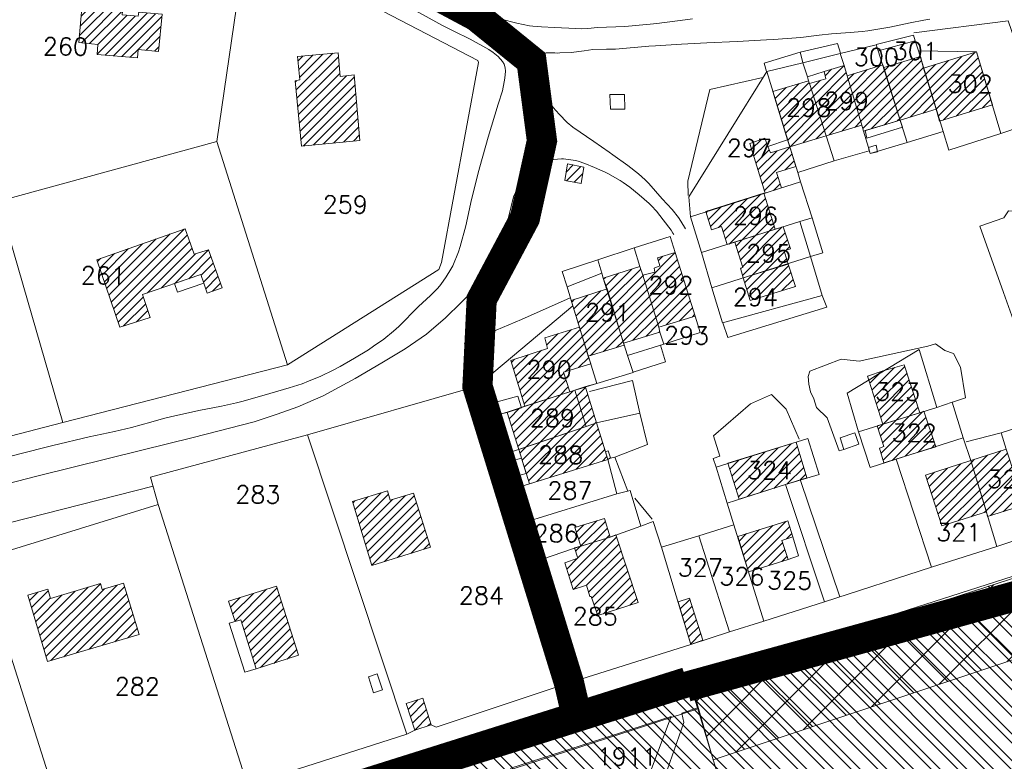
# Model space of a CAD drawing. Header units: metres. Extents: x 578835 to 593571, y 248557 to 255108.
# Tile 222 of 251: x 589873 to 590069, y 254376 to 254524. Entities that reach past the tile are written whole.
import ezdxf

# ---------------------------------------------------------------- set-up
doc = ezdxf.new("R2010")
doc.units = ezdxf.units.M
doc.linetypes.add('CACHEX2', pattern=[0.75, 0.5, -0.25])
doc.linetypes.add('SOLID_LINE', pattern=[0])
for name, color, linetype, lineweight in [('Cad-BATIMENT_BATI_LEGER13', 7, 'SOLID_LINE', 0), ('Cad-BATIMENT_BATI_PRIVE12', 7, 'SOLID_LINE', 0), ('Cad-BATIMENT_BATI_PRIVE12_HACH', 7, 'SOLID_LINE', 0), ('Cad-PARCELLAIRE_PARCELLE1', 250, 'SOLID_LINE', 0), ('Cad-PARCELLAIRE_PARCELLE1_', 250, 'SOLID_LINE', 0), ('Cad-RESEAU_ROUT_LIMITE_DE_VOIE_P23', 8, 'SOLID_LINE', 0), ('Cad-TOPONYMIE_NUMERO_DE_PARCELL182', 250, 'SOLID_LINE', 0), ('ER', 192, 'Continuous', 18), ('PLU', 7, 'CACHEX2', 5), ('Zoom_Bâti hachures', 250, 'Continuous', 5)]:
    doc.layers.add(name, color=color, linetype=linetype, lineweight=lineweight)
doc.styles.add('TEXTSTYLE_45_11', font='txt.shx', dxfattribs={"oblique": 50})

msp = doc.modelspace()

# ---------------------------------------------------------------- hatches: boundary and pattern name
at = {"layer": 'Cad-BATIMENT_BATI_PRIVE12_HACH', "ltscale": 0.4}
h = msp.add_hatch(dxfattribs=at)
h.set_pattern_fill('ANSI31', color=256, scale=0.4, style=0)
h.paths.add_polyline_path([(589900.31, 254517.35), (589901, 254524.77), (589896.36, 254525.16), (589896.25, 254524.37), (589893.1, 254524.66), (589893.69, 254531.4), (589889.54, 254531.72), (589889.41, 254530.26), (589885.43, 254530.59), (589884.42, 254519.13), (589888.24, 254518.78), (589888.08, 254516.77), (589896.13, 254516.11), (589896.23, 254517.79)])
h = msp.add_hatch(dxfattribs=at)
h.set_pattern_fill('ANSI31', color=256, scale=0.4, style=0)
h.paths.add_polyline_path([(590066.19, 254506.73), (590062.99, 254517.28), (590052.48, 254514.04), (590054.97, 254505.9), (590055.67, 254503.51)])
h = msp.add_hatch(dxfattribs=at)
h.set_pattern_fill('ANSI31', color=256, scale=0.4, style=0)
h.paths.add_polyline_path([(589927.92, 254516.34), (589928.4, 254511.7), (589927.51, 254511.52), (589928.76, 254498.57), (589940.37, 254499.67), (589939.19, 254512.72), (589936.41, 254512.38), (589936.01, 254517.13)])
h = msp.add_hatch(dxfattribs=at)
h.set_pattern_fill('ANSI31', color=256, scale=0.4, style=0)
h.paths.add_polyline_path([(590054.97, 254505.9), (590052.48, 254514.04), (590051.87, 254516.34), (590044.55, 254514.16), (590047.83, 254503.73)])
h = msp.add_hatch(dxfattribs=at)
h.set_pattern_fill('ANSI31', color=256, scale=0.4, style=0)
h.paths.add_polyline_path([(590040.16, 254502.75), (590037.28, 254512.54), (590036.68, 254514.61), (590032.67, 254513.38), (590033.03, 254511.96), (590029.81, 254511.01), (590033.09, 254500.6)])
h = msp.add_hatch(dxfattribs=at)
h.set_pattern_fill('ANSI31', color=256, scale=0.4, style=0)
h.paths.add_polyline_path([(590047.83, 254503.73), (590044.55, 254514.16), (590044.34, 254514.7), (590037.28, 254512.54), (590040.16, 254502.75), (590040.51, 254501.55)])
h = msp.add_hatch(dxfattribs=at)
h.set_pattern_fill('ANSI31', color=256, scale=0.4, style=0)
h.paths.add_polyline_path([(590033.09, 254500.6), (590029.81, 254511.01), (590029.61, 254511.55), (590022.46, 254509.39), (590025.41, 254499.83), (590025.85, 254498.43)])
h = msp.add_hatch(dxfattribs=at)
h.set_pattern_fill('ANSI31', color=256, scale=0.4, style=0)
h.paths.add_polyline_path([(590027.09, 254494.52), (590025.85, 254498.43), (590022, 254497.21), (590021.49, 254498.5), (590020.93, 254500.13), (590017.89, 254499.08), (590020.95, 254489.2), (590024.24, 254490.26), (590023.24, 254493.3)])
h = msp.add_hatch(dxfattribs=at)
h.set_pattern_fill('ANSI31', color=256, scale=0.4, style=0)
h.paths.add_polyline_path([(589981.09, 254491.74), (589984.36, 254491.12), (589984.91, 254494.4), (589981.64, 254495.02)])
h = msp.add_hatch(dxfattribs=at)
h.set_pattern_fill('ANSI31', color=256, scale=0.4, style=0)
h.paths.add_polyline_path([(590022.95, 254482.01), (590020.7, 254489.18), (590009.14, 254485.53), (590010.27, 254481.94), (590012.28, 254482.56), (590013.41, 254478.97), (590014.94, 254479.44)])
h = msp.add_hatch(dxfattribs=at)
h.set_pattern_fill('ANSI31', color=256, scale=0.4, style=0)
h.paths.add_polyline_path([(589912.93, 254470.38), (589910.23, 254477.95), (589907.42, 254477.04), (589905.59, 254482.13), (589888.06, 254475.96), (589892.58, 254462.53), (589898.67, 254464.49), (589897.14, 254469.04), (589908.75, 254473.03), (589909.31, 254471.29), (589909.97, 254469.34)])
h = msp.add_hatch(dxfattribs=at)
h.set_pattern_fill('ANSI31', color=256, scale=0.4, style=0)
h.paths.add_polyline_path([(590026.01, 254478.15), (590024.56, 254482.49), (590022.95, 254482.01), (590014.94, 254479.44), (590016.51, 254474.44), (590016.03, 254474.29), (590016.61, 254472.34), (590025.52, 254475.1), (590024.73, 254477.71)])
h = msp.add_hatch(dxfattribs=at)
h.set_pattern_fill('ANSI31', color=256, scale=0.4, style=0)
h.paths.add_polyline_path([(590007.03, 254464.73), (590003.07, 254477.43), (589999.53, 254476.35), (590000, 254474.72), (589998.89, 254474.29), (589999.03, 254473.52), (589996.61, 254472.87), (589999.79, 254462.55)])
h = msp.add_hatch(dxfattribs=at)
h.set_pattern_fill('ANSI31', color=256, scale=0.4, style=0)
h.paths.add_polyline_path([(589999.79, 254462.55), (589996.61, 254472.87), (589996.06, 254474.61), (589988.75, 254472.32), (589989.51, 254470.16), (589992.81, 254459.4), (590000.04, 254461.58)])
h = msp.add_hatch(dxfattribs=at)
h.set_pattern_fill('ANSI31', color=256, scale=0.4, style=0)
h.paths.add_polyline_path([(590026.97, 254470.65), (590025.52, 254475.1), (590016.61, 254472.34), (590017.97, 254467.88)])
h = msp.add_hatch(dxfattribs=at)
h.set_pattern_fill('ANSI31', color=256, scale=0.4, style=0)
h.paths.add_polyline_path([(589992.81, 254459.4), (589989.51, 254470.16), (589982.37, 254467.88), (589984.05, 254462.56), (589985.78, 254456.8), (589992.93, 254458.96)])
h = msp.add_hatch(dxfattribs=at)
h.set_pattern_fill('ANSI31', color=256, scale=0.4, style=0)
h.paths.add_polyline_path([(589985.78, 254456.8), (589984.05, 254462.56), (589977.14, 254460.41), (589977.65, 254458.34), (589970.36, 254455.94), (589973.19, 254446.82), (589982.09, 254449.68), (589980.86, 254453.59), (589986.31, 254455.28)])
h = msp.add_hatch(dxfattribs=at)
h.set_pattern_fill('ANSI31', color=256, scale=0.4, style=0)
h.paths.add_polyline_path([(590051.76, 254445.54), (590048.63, 254455.08), (590044.46, 254453.85), (590041.56, 254452.04), (590044.36, 254443.24)])
h = msp.add_hatch(dxfattribs=at)
h.set_pattern_fill('ANSI31', color=256, scale=0.4, style=0)
h.paths.add_polyline_path([(590044.46, 254453.85), (590041.34, 254452.8), (590041.56, 254452.04)])
h = msp.add_hatch(dxfattribs=at)
h.set_pattern_fill('ANSI31', color=256, scale=0.4, style=0)
h.paths.add_polyline_path([(589985.39, 254442.83), (589983.13, 254450), (589982.09, 254449.68), (589973.19, 254446.82), (589969.66, 254445.62), (589971.94, 254438.24)])
h = msp.add_hatch(dxfattribs=at)
h.set_pattern_fill('ANSI31', color=256, scale=0.4, style=0)
h.paths.add_polyline_path([(589987.39, 254443.55), (589985.22, 254450.62), (589983.13, 254450), (589985.39, 254442.83)])
h = msp.add_hatch(dxfattribs=at)
h.set_pattern_fill('ANSI31', color=256, scale=0.4, style=0)
h.paths.add_polyline_path([(590044.6, 254435.57), (590054.88, 254438.78), (590052.55, 254445.83), (590051.76, 254445.54), (590044.36, 254443.24), (590043.24, 254442.92), (590044.58, 254438.8), (590043.7, 254438.5)])
h = msp.add_hatch(dxfattribs=at)
h.set_pattern_fill('ANSI31', color=256, scale=0.4, style=0)
h.paths.add_polyline_path([(589989.19, 254437.8), (589987.39, 254443.55), (589985.39, 254442.83), (589971.94, 254438.24), (589974.07, 254431.4), (589989.66, 254436.27)])
h = msp.add_hatch(dxfattribs=at)
h.set_pattern_fill('ANSI31', color=256, scale=0.4, style=0)
h.paths.add_polyline_path([(590029.27, 254432.61), (590027.11, 254439.67), (590013.53, 254435.51), (590015.79, 254428.35), (590025.02, 254431.24)])
h = msp.add_hatch(dxfattribs=at)
h.set_pattern_fill('ANSI31', color=256, scale=0.4, style=0)
h.paths.add_polyline_path([(590072.58, 254427.23), (590068.93, 254438.3), (590061.87, 254436.03), (590064.96, 254425.81), (590065.19, 254424.94)])
h = msp.add_hatch(dxfattribs=at)
h.set_pattern_fill('ANSI31', color=256, scale=0.4, style=0)
h.paths.add_polyline_path([(590064.96, 254425.81), (590061.87, 254436.03), (590052.88, 254433.15), (590056.12, 254423.06)])
h = msp.add_hatch(dxfattribs=at)
h.set_pattern_fill('ANSI31', color=256, scale=0.4, style=0)
h.paths.add_polyline_path([(589938.86, 254427.86), (589942.74, 254415.15), (589954.37, 254418.8), (589950.99, 254429.56), (589946.41, 254428.17), (589945.85, 254430.02)])
h = msp.add_hatch(dxfattribs=at)
h.set_pattern_fill('ANSI31', color=256, scale=0.4, style=0)
h.paths.add_polyline_path([(589990.14, 254420.82), (589989, 254424.52), (589983.14, 254422.69), (589984.28, 254418.99)])
h = msp.add_hatch(dxfattribs=at)
h.set_pattern_fill('ANSI31', color=256, scale=0.4, style=0)
h.paths.add_polyline_path([(590025.54, 254416.35), (590024.31, 254420.15), (590026.47, 254420.89), (590025.47, 254424.04), (590015.5, 254420.96), (590017.67, 254413.9)])
h = msp.add_hatch(dxfattribs=at)
h.set_pattern_fill('ANSI31', color=256, scale=0.4, style=0)
h.paths.add_polyline_path([(589995.69, 254407.8), (589991.26, 254421.25), (589990.14, 254420.82), (589984.28, 254418.99), (589983.07, 254418.67), (589983.73, 254416.61), (589981.09, 254415.71), (589982.78, 254410.39), (589985.42, 254411.29), (589986.11, 254409), (589986.35, 254409.03), (589987.66, 254405.23)])
h = msp.add_hatch(dxfattribs=at)
h.set_pattern_fill('ANSI31', color=256, scale=0.4, style=0)
h.paths.add_polyline_path([(589896.43, 254401.42), (589893.34, 254411.64), (589889.07, 254410.39), (589888.73, 254411.58), (589878.83, 254408.63), (589878.27, 254410.48), (589874.34, 254409.25), (589878.24, 254396.1)])
h = msp.add_hatch(dxfattribs=at)
h.set_pattern_fill('ANSI31', color=256, scale=0.4, style=0)
h.paths.add_polyline_path([(589928.17, 254397.31), (589923.8, 254411.09), (589914.24, 254408.06), (589915.57, 254404.05), (589916.7, 254404.36), (589919.75, 254394.59)])
h = msp.add_hatch(dxfattribs=at)
h.set_pattern_fill('ANSI31', color=256, scale=0.4, style=0)
h.paths.add_polyline_path([(590006.2, 254399.44), (590008.6, 254400.31), (590005.92, 254408.67), (590003.67, 254407.93)])
h = msp.add_hatch(dxfattribs=at)
h.set_pattern_fill('ANSI31', color=256, scale=0.4, style=0)
h.paths.add_polyline_path([(589952.87, 254388.8), (589949.58, 254387.75), (589951.27, 254382.43), (589954.56, 254383.48)])
at = {"layer": 'ER', "ltscale": 0.4}
h = msp.add_hatch(dxfattribs=at)
h.set_pattern_fill('ANSI37', color=256, scale=2, style=0)
h.paths.add_polyline_path([(590010.6, 254376.55), (590006.22, 254391.85), (590117.96, 254428.12), (590127.17, 254415.43)])
at = {"layer": 'Zoom_Bâti hachures', "ltscale": 0.4}
h = msp.add_hatch(dxfattribs=at)
h.set_pattern_fill('ANSI32', color=256, scale=10, angle=90, style=0)
h.set_pattern_definition([(135, (0, 0), (-2.65165043, -2.65165043), []), (135, (1e-16, 1.7678), (-2.65165043, -2.65165043), [])])
h.paths.add_polyline_path([(589628.44, 254270.29), (589649.4, 254173.5), (589681.19, 254075.98), (590061.99, 254205.28), (590036.7, 254291.24), (590120.52, 254319.41), (590090.89, 254416.21), (589637.11, 254276.07)])

# ---------------------------------------------------------------- linework, layer by layer
at = {"layer": 'Cad-BATIMENT_BATI_LEGER13'}
for points in [[(590033.03, 254511.96), (590032.67, 254513.38), (590029.37, 254512.31), (590029.61, 254511.55), (590029.81, 254511.01), (590033.03, 254511.96), (590033.03, 254511.96)], [(590033.03, 254511.96), (590032.67, 254513.38), (590029.37, 254512.31), (590029.61, 254511.55), (590029.81, 254511.01), (590033.03, 254511.96), (590033.03, 254511.96)], [(590041.21, 254500.16), (590048.27, 254502.32), (590047.83, 254503.73), (590040.83, 254501.69), (590041.21, 254500.16), (590041.21, 254500.16)], [(590041.21, 254500.16), (590048.27, 254502.32), (590047.83, 254503.73), (590040.83, 254501.69), (590041.21, 254500.16), (590041.21, 254500.16)], [(590022, 254497.21), (590025.85, 254498.43), (590025.41, 254499.83), (590021.49, 254498.5), (590022, 254497.21), (590022, 254497.21)], [(590022, 254497.21), (590025.85, 254498.43), (590025.41, 254499.83), (590021.49, 254498.5), (590022, 254497.21), (590022, 254497.21)], [(590043.33, 254497.44), (590043.05, 254498.76), (590041.52, 254498.29), (590041.87, 254497.1), (590043.33, 254497.44), (590043.33, 254497.44)], [(590043.33, 254497.44), (590043.05, 254498.76), (590041.52, 254498.29), (590041.87, 254497.1), (590043.33, 254497.44), (590043.33, 254497.44)], [(589909.31, 254471.29), (589908.75, 254473.03), (589903.46, 254471.25), (589904.11, 254469.52), (589909.31, 254471.29), (589909.31, 254471.29)], [(589909.31, 254471.29), (589908.75, 254473.03), (589903.46, 254471.25), (589904.11, 254469.52), (589909.31, 254471.29), (589909.31, 254471.29)], [(589972.47, 254446.53), (589971.78, 254448.81), (589967.68, 254447.68), (589968.46, 254445.3), (589969.66, 254445.62), (589972.47, 254446.53), (589972.47, 254446.53)], [(589972.47, 254446.53), (589971.78, 254448.81), (589967.68, 254447.68), (589968.46, 254445.3), (589969.66, 254445.62), (589972.47, 254446.53), (589972.47, 254446.53)], [(590038.82, 254441.55), (590035.86, 254440.52), (590036.62, 254438.24), (590039.59, 254439.28), (590038.82, 254441.55), (590038.82, 254441.55)], [(590038.82, 254441.55), (590035.86, 254440.52), (590036.62, 254438.24), (590039.59, 254439.28), (590038.82, 254441.55), (590038.82, 254441.55)], [(589990.21, 254436.55), (589989.76, 254437.96), (589989.19, 254437.8), (589989.66, 254436.27), (589990.21, 254436.55), (589990.21, 254436.55)], [(589990.21, 254436.55), (589989.76, 254437.96), (589989.19, 254437.8), (589989.66, 254436.27), (589990.21, 254436.55), (589990.21, 254436.55)], [(589973.41, 254433.46), (589972.49, 254436.5), (589970.56, 254436), (589971.47, 254432.96), (589973.41, 254433.46), (589973.41, 254433.46)], [(589973.41, 254433.46), (589972.49, 254436.5), (589970.56, 254436), (589971.47, 254432.96), (589973.41, 254433.46), (589973.41, 254433.46)], [(590027.62, 254417.08), (590026.47, 254420.89), (590024.31, 254420.15), (590025.54, 254416.35), (590027.62, 254417.08), (590027.62, 254417.08)], [(590027.62, 254417.08), (590026.47, 254420.89), (590024.31, 254420.15), (590025.54, 254416.35), (590027.62, 254417.08), (590027.62, 254417.08)], [(589919.75, 254394.59), (589916.7, 254404.36), (589915.57, 254404.05), (589914.36, 254403.72), (589917.49, 254393.95), (589919.75, 254394.59), (589919.75, 254394.59)], [(589919.75, 254394.59), (589916.7, 254404.36), (589915.57, 254404.05), (589914.36, 254403.72), (589917.49, 254393.95), (589919.75, 254394.59), (589919.75, 254394.59)], [(589943.81, 254393.61), (589942.05, 254393.02), (589943.05, 254389.87), (589944.82, 254390.46), (589943.81, 254393.61), (589943.81, 254393.61)], [(589943.81, 254393.61), (589942.05, 254393.02), (589943.05, 254389.87), (589944.82, 254390.46), (589943.81, 254393.61), (589943.81, 254393.61)]]:
    msp.add_lwpolyline(points, close=True, dxfattribs=at)
at = {"layer": 'Cad-BATIMENT_BATI_PRIVE12'}
for points in [[(589900.31, 254517.35), (589901, 254524.77), (589896.36, 254525.16), (589896.25, 254524.37), (589893.1, 254524.66), (589893.69, 254531.4), (589889.54, 254531.72), (589889.41, 254530.26), (589885.43, 254530.59), (589884.42, 254519.13), (589888.24, 254518.78), (589888.08, 254516.77), (589896.13, 254516.11), (589896.23, 254517.79), (589900.31, 254517.35), (589900.31, 254517.35)], [(590066.19, 254506.73), (590062.99, 254517.28), (590052.48, 254514.04), (590054.97, 254505.9), (590055.67, 254503.51), (590066.19, 254506.73), (590066.19, 254506.73)], [(589927.92, 254516.34), (589928.4, 254511.7), (589927.51, 254511.52), (589928.76, 254498.57), (589940.37, 254499.67), (589939.19, 254512.72), (589936.41, 254512.38), (589936.01, 254517.13), (589927.92, 254516.34), (589927.92, 254516.34)], [(590054.97, 254505.9), (590052.48, 254514.04), (590051.87, 254516.34), (590044.55, 254514.16), (590047.83, 254503.73), (590054.97, 254505.9), (590054.97, 254505.9)], [(590040.16, 254502.75), (590037.28, 254512.54), (590036.68, 254514.61), (590032.67, 254513.38), (590033.03, 254511.96), (590029.81, 254511.01), (590033.09, 254500.6), (590040.16, 254502.75), (590040.16, 254502.75)], [(590047.83, 254503.73), (590044.55, 254514.16), (590044.34, 254514.7), (590037.28, 254512.54), (590040.16, 254502.75), (590040.51, 254501.55), (590047.83, 254503.73), (590047.83, 254503.73)], [(590033.09, 254500.6), (590029.81, 254511.01), (590029.61, 254511.55), (590022.46, 254509.39), (590025.41, 254499.83), (590025.85, 254498.43), (590033.09, 254500.6), (590033.09, 254500.6)], [(590027.09, 254494.52), (590025.85, 254498.43), (590022, 254497.21), (590021.49, 254498.5), (590020.93, 254500.13), (590017.89, 254499.08), (590020.95, 254489.2), (590024.24, 254490.26), (590023.24, 254493.3), (590027.09, 254494.52), (590027.09, 254494.52)], [(589981.09, 254491.74), (589984.36, 254491.12), (589984.91, 254494.4), (589981.64, 254495.02), (589981.09, 254491.74), (589981.09, 254491.74)], [(590022.95, 254482.01), (590020.7, 254489.18), (590009.14, 254485.53), (590010.27, 254481.94), (590012.28, 254482.56), (590013.41, 254478.97), (590014.94, 254479.44), (590022.95, 254482.01), (590022.95, 254482.01)], [(589912.93, 254470.38), (589910.23, 254477.95), (589907.42, 254477.04), (589905.59, 254482.13), (589888.06, 254475.96), (589892.58, 254462.53), (589898.67, 254464.49), (589897.14, 254469.04), (589908.75, 254473.03), (589909.31, 254471.29), (589909.97, 254469.34), (589912.93, 254470.38), (589912.93, 254470.38)], [(590026.01, 254478.15), (590024.56, 254482.49), (590022.95, 254482.01), (590014.94, 254479.44), (590016.51, 254474.44), (590016.03, 254474.29), (590016.61, 254472.34), (590025.52, 254475.1), (590024.73, 254477.71), (590026.01, 254478.15), (590026.01, 254478.15)], [(590007.03, 254464.73), (590003.07, 254477.43), (589999.53, 254476.35), (590000, 254474.72), (589998.89, 254474.29), (589999.03, 254473.52), (589996.61, 254472.87), (589999.79, 254462.55), (590007.03, 254464.73), (590007.03, 254464.73)], [(589999.79, 254462.55), (589996.61, 254472.87), (589996.06, 254474.61), (589988.75, 254472.32), (589989.51, 254470.16), (589992.81, 254459.4), (590000.04, 254461.58), (589999.79, 254462.55), (589999.79, 254462.55)], [(590026.97, 254470.65), (590025.52, 254475.1), (590016.61, 254472.34), (590017.97, 254467.88), (590026.97, 254470.65), (590026.97, 254470.65)], [(589992.81, 254459.4), (589989.51, 254470.16), (589982.37, 254467.88), (589984.05, 254462.56), (589985.78, 254456.8), (589992.93, 254458.96), (589992.81, 254459.4), (589992.81, 254459.4)], [(589985.78, 254456.8), (589984.05, 254462.56), (589977.14, 254460.41), (589977.65, 254458.34), (589970.36, 254455.94), (589973.19, 254446.82), (589982.09, 254449.68), (589980.86, 254453.59), (589986.31, 254455.28), (589985.78, 254456.8), (589985.78, 254456.8)], [(590051.76, 254445.54), (590048.63, 254455.08), (590044.46, 254453.85), (590041.56, 254452.04), (590044.36, 254443.24), (590051.76, 254445.54), (590051.76, 254445.54)], [(590044.46, 254453.85), (590041.34, 254452.8), (590041.34, 254452.8), (590041.56, 254452.04), (590044.46, 254453.85), (590044.46, 254453.85)], [(589985.39, 254442.83), (589983.13, 254450), (589982.09, 254449.68), (589973.19, 254446.82), (589969.66, 254445.62), (589971.94, 254438.24), (589985.39, 254442.83), (589985.39, 254442.83), (589985.39, 254442.83)], [(589987.39, 254443.55), (589985.22, 254450.62), (589985.22, 254450.62), (589983.13, 254450), (589983.13, 254450), (589985.39, 254442.83), (589987.39, 254443.55), (589987.39, 254443.55), (589987.39, 254443.55)], [(590044.6, 254435.57), (590054.88, 254438.78), (590052.55, 254445.83), (590051.76, 254445.54), (590044.36, 254443.24), (590043.24, 254442.92), (590044.58, 254438.8), (590043.7, 254438.5), (590044.6, 254435.57), (590044.6, 254435.57)], [(589989.19, 254437.8), (589987.39, 254443.55), (589985.39, 254442.83), (589971.94, 254438.24), (589974.07, 254431.4), (589989.66, 254436.27), (589989.19, 254437.8), (589989.19, 254437.8), (589989.19, 254437.8)], [(590029.27, 254432.61), (590027.11, 254439.67), (590013.53, 254435.51), (590015.79, 254428.35), (590025.02, 254431.24), (590029.27, 254432.61), (590029.27, 254432.61)], [(590072.58, 254427.23), (590068.93, 254438.3), (590061.87, 254436.03), (590064.96, 254425.81), (590065.19, 254424.94), (590072.58, 254427.23), (590072.58, 254427.23)], [(590064.96, 254425.81), (590061.87, 254436.03), (590052.88, 254433.15), (590056.12, 254423.06), (590064.96, 254425.81), (590064.96, 254425.81)], [(589938.86, 254427.86), (589942.74, 254415.15), (589954.37, 254418.8), (589950.99, 254429.56), (589946.41, 254428.17), (589945.85, 254430.02), (589938.86, 254427.86), (589938.86, 254427.86)], [(589990.14, 254420.82), (589989, 254424.52), (589983.14, 254422.69), (589984.28, 254418.99), (589990.14, 254420.82), (589990.14, 254420.82)], [(590025.54, 254416.35), (590024.31, 254420.15), (590026.47, 254420.89), (590025.47, 254424.04), (590015.5, 254420.96), (590015.5, 254420.96), (590017.67, 254413.9), (590025.54, 254416.35), (590025.54, 254416.35)], [(589995.69, 254407.8), (589991.26, 254421.25), (589990.14, 254420.82), (589984.28, 254418.99), (589983.07, 254418.67), (589983.73, 254416.61), (589981.09, 254415.71), (589982.78, 254410.39), (589985.42, 254411.29), (589986.11, 254409), (589986.35, 254409.03), (589987.66, 254405.23), (589995.69, 254407.8), (589995.69, 254407.8)], [(589896.43, 254401.42), (589893.34, 254411.64), (589889.07, 254410.39), (589888.73, 254411.58), (589878.83, 254408.63), (589878.27, 254410.48), (589874.34, 254409.25), (589878.24, 254396.1), (589896.43, 254401.42), (589896.43, 254401.42)], [(589928.17, 254397.31), (589923.8, 254411.09), (589914.24, 254408.06), (589915.57, 254404.05), (589916.7, 254404.36), (589919.75, 254394.59), (589928.17, 254397.31), (589928.17, 254397.31)], [(590006.2, 254399.44), (590008.6, 254400.31), (590005.92, 254408.67), (590003.67, 254407.93), (590006.2, 254399.44), (590006.2, 254399.44)], [(589952.87, 254388.8), (589949.58, 254387.75), (589951.27, 254382.43), (589954.56, 254383.48), (589952.87, 254388.8), (589952.87, 254388.8)]]:
    msp.add_lwpolyline(points, close=True, dxfattribs=at)
at = {"layer": 'Cad-PARCELLAIRE_PARCELLE1'}
for points in [[(589917.72, 254539.56), (589897.63, 254549.12), (589856.98, 254527.86), (589868.54, 254487.59), (589911.87, 254499.49), (589917.72, 254539.56), (589917.72, 254539.56)], [(589911.87, 254499.49), (589925.93, 254455.09), (589956.06, 254474.02), (589956.6, 254475.4), (589963.95, 254515.15), (589963.84, 254515.59), (589917.72, 254539.56), (589911.87, 254499.49), (589911.87, 254499.49)], [(590049.19, 254499.28), (590056.34, 254501.44), (590051.44, 254517.52), (590050.78, 254519.48), (590043.45, 254517.52), (590049.19, 254499.28), (590049.19, 254499.28)], [(590041.67, 254497.64), (590041.52, 254498.29), (590040.51, 254501.55), (590040.16, 254502.75), (590037.28, 254512.54), (590036.68, 254514.61), (590035.91, 254517), (590043.02, 254518.71), (590043.45, 254517.52), (590049.19, 254499.28), (590041.87, 254497.1), (590041.67, 254497.64), (590041.67, 254497.64)], [(590056.34, 254501.44), (590057.48, 254497.75), (590067.83, 254501.08), (590062.99, 254517.28), (590051.44, 254517.52), (590056.34, 254501.44), (590056.34, 254501.44)], [(590034.66, 254495.6), (590041.67, 254497.64), (590041.52, 254498.29), (590040.51, 254501.55), (590040.16, 254502.75), (590037.28, 254512.54), (590036.68, 254514.61), (590035.91, 254517), (590028.48, 254515.14), (590029.37, 254512.31), (590029.61, 254511.55), (590029.81, 254511.01), (590033.09, 254500.6), (590034.66, 254495.6), (590034.66, 254495.6)], [(590028.01, 254491.47), (590027.44, 254493.32), (590025.96, 254498.21), (590021.29, 254513.42), (590005.76, 254488.48), (590006.1, 254484.49), (590028.01, 254491.47), (590028.01, 254491.47)], [(590027.44, 254493.32), (590034.66, 254495.6), (590033.09, 254500.6), (590029.81, 254511.01), (590029.61, 254511.55), (590029.37, 254512.31), (590028.48, 254515.14), (590021.29, 254513.42), (590025.96, 254498.21), (590027.44, 254493.32), (590027.44, 254493.32)], [(589870.64, 254480.29), (589881.24, 254443.62), (589925.93, 254455.09), (589911.87, 254499.49), (589868.54, 254487.59), (589870.64, 254480.29), (589870.64, 254480.29)], [(590027.85, 254483.54), (590008.27, 254477.43), (590006.1, 254484.49), (590028.01, 254491.47), (590030.34, 254484.31), (590027.85, 254483.54), (590027.85, 254483.54)], [(590030.01, 254476.59), (590027.85, 254483.54), (590008.27, 254477.43), (590010.34, 254470.36), (590030.01, 254476.59), (590030.01, 254476.59)], [(589816.91, 254466.61), (589827.05, 254429.56), (589881.24, 254443.62), (589870.64, 254480.29), (589816.91, 254466.61), (589816.91, 254466.61)], [(590000.83, 254459.19), (590008.04, 254461.47), (590007.03, 254464.73), (590003.07, 254477.43), (590002.07, 254480.58), (589994.92, 254478.31), (589996.06, 254474.61), (589996.61, 254472.87), (589999.79, 254462.55), (590000.04, 254461.58), (590000.83, 254459.19), (590000.83, 254459.19)], [(589993.6, 254456.9), (590000.83, 254459.19), (590000.04, 254461.58), (589999.79, 254462.55), (589996.61, 254472.87), (589996.06, 254474.61), (589994.92, 254478.31), (589987.71, 254475.91), (589988.51, 254473.31), (589988.75, 254472.32), (589993.6, 254456.9), (589993.6, 254456.9)], [(590010.34, 254470.36), (590012.5, 254463.4), (590032.3, 254468.86), (590030.01, 254476.59), (590010.34, 254470.36), (590010.34, 254470.36)], [(589987.47, 254451.37), (589982.71, 254466.8), (589981.57, 254470.6), (589988.51, 254473.31), (589988.75, 254472.32), (589993.6, 254456.9), (589994.71, 254453.54), (589987.47, 254451.37), (589987.47, 254451.37)], [(589983.13, 254450), (589965.73, 254444.41), (589963.7, 254450.8), (589982.71, 254466.8), (589987.47, 254451.37), (589985.3, 254450.74), (589983.13, 254450), (589983.13, 254450)], [(590055.13, 254446.61), (590051.6, 254458.12), (590037.25, 254449.44), (590039.55, 254441.72), (590055.13, 254446.61), (590055.13, 254446.61)], [(589981.96, 254391.82), (589974.58, 254415.72), (589972.2, 254423.43), (589970.07, 254430.16), (589968.01, 254436.9), (589965.73, 254444.41), (589963.7, 254450.8), (589929.91, 254441.15), (589949.69, 254381.62), (589951.27, 254382.43), (589954.56, 254383.48), (589955.5, 254383.01), (589981.96, 254391.82), (589981.96, 254391.82)], [(589985.39, 254442.83), (589968.01, 254436.9), (589965.73, 254444.41), (589983.13, 254450), (589985.39, 254442.83), (589985.39, 254442.83)], [(590055.13, 254446.61), (590039.55, 254441.72), (590041.87, 254434.67), (590047.01, 254436.33), (590060.33, 254440.58), (590058.17, 254447.64), (590055.13, 254446.61), (590055.13, 254446.61)], [(589970.07, 254430.16), (589968.01, 254436.9), (589985.39, 254442.83), (589987.39, 254443.55), (589989.66, 254436.27), (589970.07, 254430.16), (589970.07, 254430.16)], [(590068.93, 254438.3), (590074.47, 254421.37), (590081.62, 254423.66), (590075.21, 254443.84), (590067.92, 254441.56), (590068.93, 254438.3), (590068.93, 254438.3)], [(589949.69, 254381.62), (589929.91, 254441.15), (589898.73, 254432.72), (589900.25, 254427.28), (589918, 254371.48), (589949.69, 254381.62), (589949.69, 254381.62)], [(590025.02, 254431.24), (590031.69, 254433.25), (590029.44, 254440.42), (590011.21, 254434.75), (590013.39, 254427.59), (590025.02, 254431.24), (590025.02, 254431.24)], [(590061.87, 254436.03), (590060.33, 254440.58), (590047.01, 254436.33), (590054.02, 254414.86), (590067.02, 254418.96), (590061.87, 254436.03), (590061.87, 254436.03)], [(590068.93, 254438.3), (590061.87, 254436.03), (590067.02, 254418.96), (590074.47, 254421.37), (590068.93, 254438.3), (590068.93, 254438.3)], [(589972.2, 254423.43), (589970.07, 254430.16), (589989.66, 254436.27), (589991.47, 254429.41), (589972.2, 254423.43), (589972.2, 254423.43)], [(590014.74, 254423.24), (590020.72, 254404.12), (590032.76, 254407.93), (590025.02, 254431.24), (590013.39, 254427.59), (590014.74, 254423.24), (590014.74, 254423.24)], [(589991.47, 254429.41), (589972.2, 254423.43), (589974.58, 254415.72), (589982.83, 254418.54), (589990.14, 254420.82), (589996.22, 254423.01), (589994.13, 254430.08), (589991.47, 254429.41), (589991.47, 254429.41)], [(589900.25, 254427.28), (589864.75, 254416.36), (589882.68, 254360.13), (589918, 254371.48), (589900.25, 254427.28), (589900.25, 254427.28)], [(589996.22, 254423.01), (589990.14, 254420.82), (589982.83, 254418.54), (589974.58, 254415.72), (589981.96, 254391.82), (590006.2, 254399.44), (590000.37, 254418.79), (589998.7, 254423.89), (589996.22, 254423.01), (589996.22, 254423.01)], [(590007.75, 254421.08), (590013.9, 254401.99), (590020.72, 254404.12), (590014.74, 254423.24), (590007.75, 254421.08), (590007.75, 254421.08)], [(590006.2, 254399.44), (590000.37, 254418.79), (590007.75, 254421.08), (590013.9, 254401.99), (590006.2, 254399.44), (590006.2, 254399.44)], [(590023.51, 254334.13), (590030.64, 254311.1), (590032.81, 254304.03), (590035.19, 254296.32), (590038.26, 254286.33), (590041.24, 254276.43), (590046.07, 254260.23), (590047.93, 254253.81), (590051.11, 254243.38), (590055.08, 254230.56), (590056.68, 254225.34), (590056.9, 254224.58), (590063.12, 254204.71), (590066.27, 254194.72), (590146.61, 254216.45), (590084.12, 254417.5), (590005.81, 254392.38), (590007.51, 254386.84), (590016.1, 254358.36), (590017.69, 254353.15), (590021.71, 254339.77), (590023.51, 254334.13), (590023.51, 254334.13)], [(589847.43, 254349.24), (589882.68, 254360.13), (589864.75, 254416.36), (589829.38, 254405.8), (589837.56, 254379.29), (589847.43, 254349.24), (589847.43, 254349.24)], [(590007.51, 254386.84), (590004.39, 254385.8), (590004.79, 254383.94), (589997.82, 254364.06), (590016.1, 254358.36), (590007.51, 254386.84), (590007.51, 254386.84)], [(589972.47, 254367.49), (589994.55, 254364.68), (590002.3, 254385.17), (589970.37, 254374.9), (589971.39, 254370.52), (589972.47, 254367.49), (589972.47, 254367.49)]]:
    msp.add_lwpolyline(points, close=True, dxfattribs=at)
for points in [[(590075.21, 254443.84), (590067.92, 254441.56), (590068.93, 254438.3), (590061.87, 254436.03), (590060.33, 254440.58), (590058.17, 254447.64), (590055.13, 254446.61), (590051.6, 254458.12), (590037.25, 254449.44), (590039.55, 254441.72), (590041.87, 254434.67), (590047.01, 254436.33), (590054.02, 254414.86), (590032.76, 254407.93), (590025.02, 254431.24), (590031.69, 254433.25), (590029.44, 254440.42), (590011.21, 254434.75), (590013.39, 254427.59), (590014.74, 254423.24), (590007.75, 254421.08), (590000.37, 254418.79), (589998.7, 254423.89), (589996.22, 254423.01), (589994.13, 254430.08), (589991.47, 254429.41), (589989.66, 254436.27), (589987.39, 254443.55), (589985.39, 254442.83), (589983.13, 254450), (589987.47, 254451.37), (589994.71, 254453.54), (589993.6, 254456.9), (590000.83, 254459.19), (590008.04, 254461.47), (590007.03, 254464.73), (590003.07, 254477.43), (590002.07, 254480.58), (589994.92, 254478.31), (589987.71, 254475.91), (589988.51, 254473.31), (589981.57, 254470.6), (589982.71, 254466.8), (589963.7, 254450.8), (589929.91, 254441.15), (589898.73, 254432.72), (589900.25, 254427.28), (589864.75, 254416.36)], [(589918, 254371.48), (589949.69, 254381.62), (589951.27, 254382.43), (589954.56, 254383.48), (589955.5, 254383.01), (589981.96, 254391.82), (590006.2, 254399.44), (590013.9, 254401.99), (590020.72, 254404.12), (590032.76, 254407.93), (590054.02, 254414.86), (590067.02, 254418.96), (590074.47, 254421.37), (590081.62, 254423.66), (590088.92, 254426.05), (590096.15, 254428.22), (590110.36, 254432.66), (590129.61, 254438.96), (590144.37, 254443.78), (590145.99, 254437.34), (590084.12, 254417.5), (590005.81, 254392.38), (589816.34, 254331.9)]]:
    msp.add_lwpolyline(points, dxfattribs=at)
at = {"layer": 'Cad-PARCELLAIRE_PARCELLE1_'}
for points in [[(589917.72, 254539.56), (589897.63, 254549.12), (589856.98, 254527.86), (589807.76, 254502.73), (589807.06, 254502.23), (589775.22, 254492.96), (589743.78, 254484.51), (589757.24, 254451.09), (589771.39, 254415.28), (589798.56, 254422.37), (589827.05, 254429.56), (589881.24, 254443.62), (589925.93, 254455.09), (589956.06, 254474.02), (589956.6, 254475.4), (589963.95, 254515.15), (589963.84, 254515.59), (589917.72, 254539.56), (589917.72, 254539.56)], [(590010.34, 254470.36), (590012.5, 254463.4), (590032.3, 254468.86), (590030.01, 254476.59), (590027.85, 254483.54), (590030.34, 254484.31), (590028.01, 254491.47), (590027.44, 254493.32), (590034.66, 254495.6), (590041.67, 254497.64), (590041.87, 254497.1), (590049.19, 254499.28), (590056.34, 254501.44), (590057.48, 254497.75), (590067.83, 254501.08), (590062.99, 254517.28), (590051.44, 254517.52), (590050.78, 254519.48), (590043.45, 254517.52), (590043.02, 254518.71), (590035.91, 254517), (590028.48, 254515.14), (590021.29, 254513.42), (590005.76, 254488.48), (590006.1, 254484.49), (590008.27, 254477.43), (590010.34, 254470.36), (590010.34, 254470.36)]]:
    msp.add_lwpolyline(points, close=True, dxfattribs=at)
for points in [[(589997.82, 254364.06), (590004.79, 254383.94), (590004.39, 254385.8), (590007.51, 254386.84), (590005.81, 254392.38), (589626.86, 254271.53)], [(589970.37, 254374.9), (590002.3, 254385.17), (589994.55, 254364.68)]]:
    msp.add_lwpolyline(points, dxfattribs=at)
at = {"layer": 'Cad-RESEAU_ROUT_LIMITE_DE_VOIE_P23'}
for p, q in [((590060.93, 254439.77), (590067.91, 254441.53)), ((590027.99, 254432.08), (590035.79, 254408.97))]:
    msp.add_line(p, q, dxfattribs=at)
for points in [[(589870.42, 254436.77), (589877.45, 254438.56), (589879.26, 254439.01), (589886.5, 254440.77), (589891.56, 254441.83), (589894.91, 254442.58), (589898.75, 254443.67), (589901.31, 254444.39), (589902.71, 254444.73), (589908.3, 254445.98), (589912.81, 254446.88), (589915.81, 254447.53), (589917.14, 254447.86), (589922.41, 254449.36), (589926.3, 254450.46), (589928.87, 254451.31), (589930.12, 254451.79), (589932.59, 254452.83), (589935.01, 254454), (589936.45, 254454.76), (589939.27, 254456.37), (589942.04, 254458.07), (589943.08, 254458.75), (589945.1, 254460.19), (589947.04, 254461.75), (589948.08, 254462.69), (589952.04, 254466.67), (589954.38, 254468.82), (589955.87, 254470.32), (589956.44, 254471.03), (589957.51, 254472.53), (589958.46, 254474.11), (589958.81, 254474.78), (589959.95, 254477.55), (589960.3, 254478.58), (589961.45, 254482.7), (589962.58, 254487.95), (589962.83, 254488.95), (589963.84, 254492.98), (589964.23, 254494.44), (589965.86, 254500.32), (589967.88, 254506.9), (589968.69, 254509.54), (589969.08, 254511.32), (589969.19, 254512.03), (589969.29, 254513.45), (589969.22, 254514.15), (589969.05, 254514.82), (589968.75, 254515.38), (589967.89, 254516.35), (589966.86, 254517.15), (589966.01, 254517.76), (589962.32, 254519.81), (589959.01, 254521.44), (589956.8, 254522.52), (589949.42, 254526.58)], [(589968.47, 254523.79), (589971.55, 254523), (589974.08, 254522.48), (589974.73, 254522.38), (589976.46, 254522.24), (589979.08, 254522.13), (589983.33, 254521.91), (589984.39, 254521.89), (589985.68, 254521.96), (589987.59, 254522.13), (589993.04, 254522.36), (589998.12, 254522.77), (589999.39, 254522.91), (590005.07, 254523.64), (590006.49, 254523.85)], [(590053.74, 254523.78), (590052.53, 254523.58), (590049.81, 254523.04), (590045.75, 254522.18), (590041.39, 254521.46), (590040.29, 254521.34), (590037.84, 254521.14), (590034.14, 254520.89), (590031.71, 254520.61), (590028.07, 254520.16), (590022.59, 254519.76), (590021.21, 254519.67), (590015.38, 254519.35), (590009.37, 254519.07), (590004.33, 254518.85), (589999.13, 254518.51), (589997.82, 254518.41), (589991.21, 254517.84), (589989.42, 254517.8), (589986.71, 254517.74), (589984.99, 254517.53), (589982.39, 254517.18), (589980.14, 254517.07), (589979.58, 254517.06), (589979.16, 254517.11), (589977.43, 254517.08), (589977.14, 254517.03), (589976.04, 254516.63), (589975.28, 254516.23), (589974.58, 254515.75), (589974.31, 254515.44), (589974.14, 254515.14), (589973.95, 254514.46), (589973.97, 254513.74), (589974.04, 254513.27), (589974.73, 254511.5), (589974.96, 254511.04), (589976.05, 254509.32), (589977.37, 254507.89), (589978.5, 254506.6), (589978.79, 254506.25), (589979.96, 254504.89), (589981.56, 254503.28), (589982.71, 254502.3), (589986.86, 254499.49), (589989.95, 254497.35), (589990.68, 254496.82), (589993.64, 254494.71), (589995.76, 254493.03), (589997.1, 254491.83), (589997.81, 254491.12), (590000.49, 254488.09), (590002.48, 254485.92), (590003.72, 254484.39), (590004.21, 254483.65), (590005.12, 254482.12)], [(590067.87, 254501.07), (590076.09, 254503.85), (590069.27, 254523.48), (590050.54, 254521.1)], [(590050.81, 254519.5), (590050.46, 254520.59), (590043.04, 254518.76)], [(590035.93, 254517.01), (590035.35, 254518.97), (590027.93, 254517.2)], [(590028.49, 254515.16), (590027.93, 254517.2), (590020.75, 254515.04), (590021.26, 254513.39)], [(590020.48, 254512.21), (590009.97, 254509.82), (590005.59, 254491.6), (590005.66, 254488.74)], [(589992.98, 254508.83), (589990.07, 254508.8), (589990.21, 254505.91), (589993.04, 254505.93), (589992.98, 254508.83)], [(589865.74, 254430.26), (589876.34, 254433), (589896.96, 254438.08), (589907.17, 254440.61), (589919.34, 254443.71), (589923.93, 254445.24), (589928.03, 254446.69), (589933.02, 254448.92), (589939.41, 254452.32), (589944.75, 254455.49), (589949.34, 254458.22), (589953.61, 254461.16), (589957.37, 254464.4), (589960.51, 254467.43), (589963.52, 254470.41), (589965.67, 254473.64), (589967.57, 254477.9), (589968.68, 254481.45), (589969.91, 254484.36), (589970.92, 254488.44), (589972.57, 254492.04), (589973.65, 254493.59), (589974.3, 254494.29), (589974.49, 254494.43), (589975.67, 254495.08), (589975.98, 254495.19), (589977.12, 254495.53), (589978.86, 254495.9), (589980.46, 254496.02), (589980.86, 254496), (589983.22, 254495.7), (589983.8, 254495.56), (589985.12, 254495.12), (589987.05, 254494.32), (589989.13, 254493.36), (589989.65, 254493.11), (589992.12, 254491.7), (589992.73, 254491.3), (589994.03, 254490.36), (589995.91, 254488.86), (589997.88, 254487.14), (589998.35, 254486.67), (589999.32, 254485.6), (590000.69, 254483.9), (590002.26, 254481.82), (590002.62, 254481.27), (590002.77, 254480.99)], [(590077.09, 254484.86), (590076.33, 254487.24), (590070.85, 254485.58), (590069.34, 254485.67), (590068.45, 254484.28), (590063.67, 254482.62), (590068.34, 254469.46), (590071.01, 254462.05), (590073.59, 254463.89)], [(590030.01, 254476.58), (590032.46, 254477.32), (590030.34, 254484.29)], [(589987.71, 254475.97), (589980.59, 254473.65), (589981.56, 254470.55)], [(589982.17, 254468.4), (589972.48, 254464.09), (589961.15, 254459.28), (589963.69, 254450.85)], [(590032.32, 254468.85), (590033.2, 254466.52), (590013.53, 254460.53), (590012.53, 254463.42)], [(589994.7, 254453.58), (590001.13, 254455.68), (590000.13, 254458.97)], [(590036.59, 254438.26), (590035.67, 254437.96), (590033.32, 254444.53), (590031.18, 254446.55), (590030.66, 254448.32), (590029.96, 254449.7), (590029.62, 254451.23), (590029.55, 254452.73), (590029.87, 254453.8), (590036.11, 254456.22), (590039.68, 254455.81), (590053.31, 254458.79), (590054.86, 254459.23), (590056.69, 254457.93), (590058.43, 254457.32), (590059.85, 254454.61), (590060.81, 254448.49), (590058.21, 254447.63)], [(589986.02, 254449.78), (589994.61, 254451.98), (589996.01, 254445.44)], [(590011.2, 254434.74), (590010.63, 254436.46), (590011.94, 254436.9), (590010.72, 254440.98), (590018.07, 254447.29), (590022.24, 254449.2), (590025.15, 254446.27), (590027.72, 254440.27)], [(589987.4, 254443.51), (589996.01, 254445.44), (589997.54, 254439.2), (589991.08, 254436.72)], [(589990.22, 254436.51), (589991.08, 254436.72), (589993.62, 254429.98)], [(589899.21, 254430.96), (589863.25, 254421.82), (589864.76, 254416.34)], [(589995.03, 254428.55), (589998.19, 254424.8), (589998.47, 254424.37)], [(589819.36, 254326.22), (589864.49, 254340.59), (589902.07, 254352.39), (589914.05, 254356.53), (589927.81, 254361.08), (589940.65, 254365.07), (589968.62, 254374.03), (590007.55, 254386.66)]]:
    msp.add_lwpolyline(points, dxfattribs=at)
at = {"layer": 'ER', "ltscale": 0.4}
msp.add_lwpolyline([(590010.6, 254376.55), (590006.22, 254391.85), (590117.96, 254428.12), (590127.17, 254415.43), (590127.17, 254415.43)], close=True, dxfattribs=at)
at = {"layer": 'PLU', "color": 7, "ltscale": 2, "const_width": 6}
for points in [[(589449.66, 254912.98), (589526.88, 254657.39), (589570.12, 254525.31), (589586.97, 254466.5), (589610.1, 254357.84), (589626.72, 254271.68), (589626.72, 254271.68), (589822.99, 254334.51), (590005.4, 254391.96)], [(589982.94, 254387.56), (589981.95, 254391.84), (589963.74, 254450.8), (589964.58, 254468.08), (589973.18, 254484.24), (589976.57, 254499.6), (589974.48, 254515.49), (589963.54, 254524.35), (589915.32, 254550.14), (589903.58, 254563), (589886, 254626.94), (589890.77, 254687.84), (589907.01, 254786.08)], [(590005.31, 254391.06), (590089.24, 254414.19)]]:
    msp.add_lwpolyline(points, dxfattribs=at)
at = {"layer": 'Zoom_Bâti hachures', "linetype": 'Continuous', "ltscale": 0.4}
msp.add_lwpolyline([(589628.44, 254270.29), (589649.4, 254173.5), (589681.19, 254075.98), (590061.99, 254205.28), (590036.7, 254291.24), (590120.52, 254319.41), (590090.89, 254416.21), (589637.11, 254276.07)], close=True, dxfattribs=at)

# ---------------------------------------------------------------- texts
at = {"layer": 'Cad-TOPONYMIE_NUMERO_DE_PARCELL182', "style": 'TEXTSTYLE_45_11'}
for s, p in [('260', (589877.29, 254516.64)), ('301', (590046.32, 254515.75)), ('300', (590038.59, 254514.54)), ('302', (590057.25, 254509.21)), ('298', (590025.14, 254504.49)), ('299', (590032.65, 254505.8)), ('297', (590013.33, 254496.47)), ('259', (589932.94, 254485.22)), ('296', (590014.55, 254482.98)), ('295', (590017.16, 254475.51)), ('261', (589884.81, 254471.12)), ('292', (589997.72, 254469.17)), ('294', (590014.52, 254466.81)), ('291', (589985.11, 254463.77)), ('293', (590000.83, 254459.19)), ('290', (589973.5, 254452.42)), ('323', (590042.81, 254448.01)), ('289', (589974.15, 254442.77)), ('322', (590046.1, 254439.82)), ('288', (589975.8, 254435.45)), ('324', (590017.34, 254432.38)), ('320', (590065.09, 254430.62)), ('283', (589915.56, 254427.57)), ('287', (589977.63, 254428.35)), ('286', (589974.89, 254419.87)), ('321', (590054.98, 254420.07)), ('327', (590003.57, 254413.04)), ('326', (590011.83, 254411.29)), ('325', (590021.34, 254410.47)), ('284', (589960.03, 254407.47)), ('285', (589982.67, 254403.36)), ('282', (589891.58, 254389.42)), ('1911', (589987.46, 254375.45))]:
    msp.add_text(s, height=3.491, rotation=359.5887, dxfattribs=at).set_placement(p)

doc.saveas('drawing.dxf')
